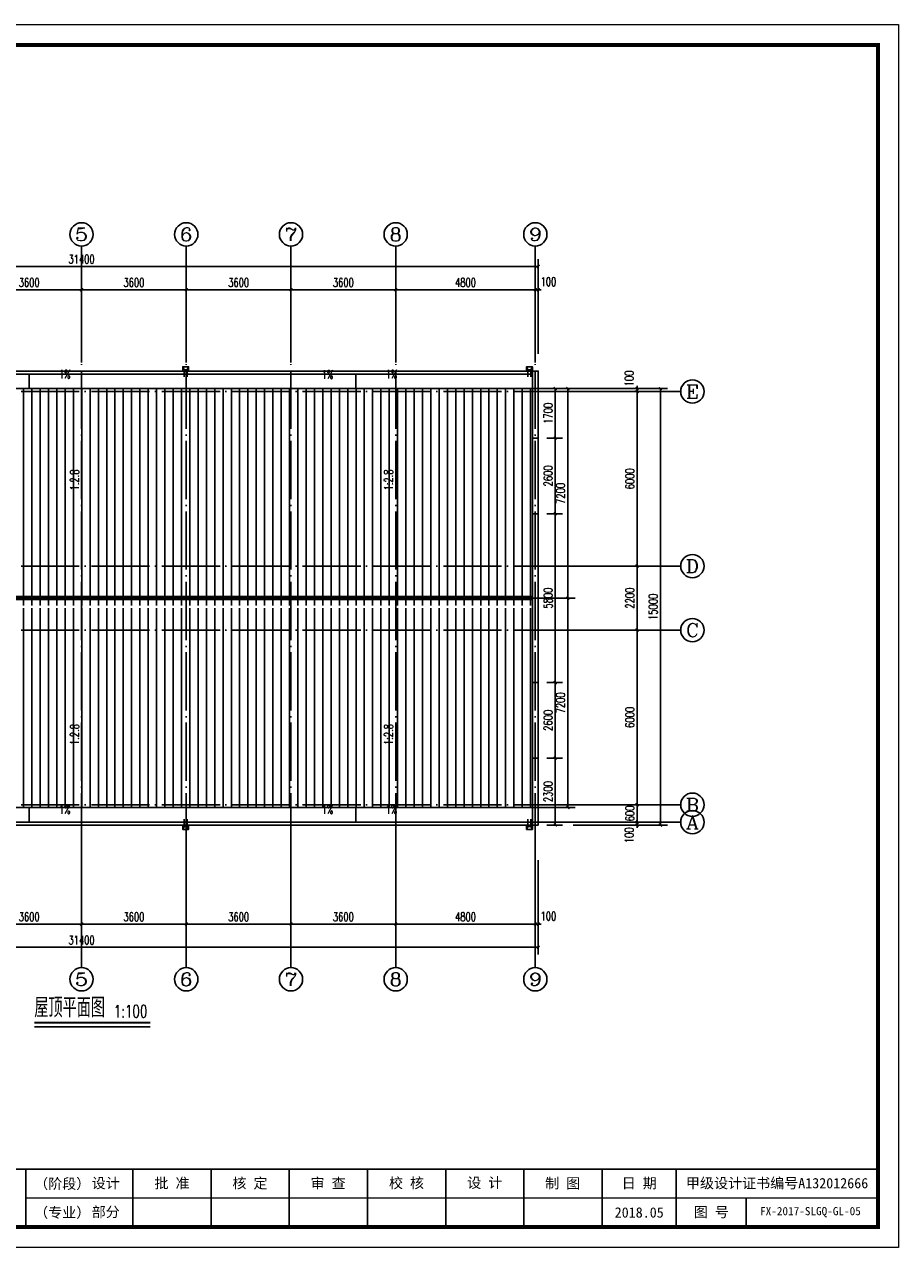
# Model space of a CAD drawing. Extents: x 88237 to 730297, y -11868 to 107702.
# Tile 20 of 49: x 395817 to 425869, y 42769 to 84802. Entities that reach past the tile are written whole.
import ezdxf
from ezdxf.enums import TextEntityAlignment as Align

# ---------------------------------------------------------------- set-up
doc = ezdxf.new("R2010")
doc.units = 0
doc.header["$LTSCALE"] = 1000
doc.header["$MEASUREMENT"] = 0
doc.linetypes.add('DOTE', pattern=[2.42, 2, -0.2, 0.02, -0.2])
doc.layers.add('0.13文字', color=3, linetype='Continuous', lineweight=13)
for name, color, linetype in [('AXIS', 3, 'Continuous'), ('AXIS_TEXT', 7, 'Continuous'), ('DIM_SYMB', 3, 'Continuous'), ('DOTE', 1, 'DOTE'), ('PUB_DIM', 3, 'Continuous'), ('PUB_HATCH', 8, 'Continuous'), ('PUB_TEXT', 7, 'Continuous'), ('STAIR', 4, 'Continuous'), ('图框', 7, 'Continuous')]:
    doc.layers.add(name, color=color, linetype=linetype)
doc.styles.add('_TCH_AXIS', font='COMPLEX', dxfattribs={"bigfont": 'GBCBIG'})
doc.styles.add('_TCH_DIM', font='SIMPLEX', dxfattribs={"bigfont": 'GBCBIG'})
doc.styles.add('_TCH_DIM_T3', font='SIMPLEX', dxfattribs={"width": 0.705882, "bigfont": 'GBCBIG'})
doc.styles.add('COMPLEX', font='COMPLEX')
doc.styles.add('LYJFS', font='times.ttf', dxfattribs={"width": 0.7})
doc.styles.add('仿宋', font='FangSong_GB2312.ttf', dxfattribs={"width": 0.7})
doc.styles.add('宋体', font='txt')
doc.dimstyles.new('_TCH_ARCH&&100', dxfattribs={"dimtxt": 297.5, "dimasz": 100, "dimexe": 250, "dimexo": 300, "dimgap": 100, "dimtad": 1, "dimdec": 0, "dimzin": 0, "dimdsep": 46, "dimtxsty": '_TCH_DIM_T3', "dimblk": 'ARCHTICK', "dimcen": 0.09, "dimclrt": 7, "dimazin": 2, "dimtfac": 1, "dimtdec": 0, "dimtix": 1, "dimtmove": 2, "dimatfit": 3, "dimfxl": 1, "dimtolj": 1, "dimtzin": 0, "dimarcsym": 0})

# ---------------------------------------------------------------- blocks, each defined once
blk = doc.blocks.new('sd1')
at = {"layer": 'STAIR'}
for p, q in [((0, 0), (50, -100)), ((200, 0), (150, -100)), ((50, -100), (50, -350)), ((50, -100), (150, -100)), ((150, -100), (150, -350))]:
    blk.add_line(p, q, dxfattribs=at)
blk.add_lwpolyline([(150, -150), (200, -150), (200, 0), (0, 0), (0, -150), (150, -150)], dxfattribs=at)
blk = doc.blocks.new('_ArchTick')
at = {"color": 0, "linetype": 'ByBlock', "const_width": 0.4}
blk.add_lwpolyline([(-0.5, -0.5), (0.5, 0.5)], dxfattribs=at)
blk = doc.blocks.new('*D269')
at = {"layer": 'Defpoints', "color": 0}
for p in [(413480, 72287), (414066, 72287), (413480, 70587)]:
    blk.add_point(p, dxfattribs=at)
at = {"layer": 'PUB_DIM', "color": 0, "lineweight": -2}
for p, q in [((413780, 72287), (414316, 72287)), ((414066, 70587), (414066, 72287)), ((413780, 70587), (414316, 70587))]:
    blk.add_line(p, q, dxfattribs=at)
at = {"layer": 'PUB_DIM', "color": 0, "lineweight": -2, "xscale": 100, "yscale": 100, "zscale": 100}
for p, rotation in [((414066, 72287), 90), ((414066, 70587), 270)]:
    blk.add_blockref('_ArchTick', p, dxfattribs=dict(at, rotation=rotation))
at = {"layer": 'PUB_DIM', "color": 7, "insert": (413817, 71437), "char_height": 297.5, "attachment_point": 5, "rotation": 90, "style": '_TCH_DIM_T3'}
blk.add_mtext('\\A1;1700', dxfattribs=at)
blk = doc.blocks.new('*D270')
at = {"layer": 'Defpoints', "color": 0}
for p in [(413480, 70587), (414066, 70587), (413480, 67987)]:
    blk.add_point(p, dxfattribs=at)
at = {"layer": 'PUB_DIM', "color": 0, "lineweight": -2}
for p, q in [((413780, 70587), (414316, 70587)), ((414066, 67987), (414066, 70587)), ((413780, 67987), (414316, 67987))]:
    blk.add_line(p, q, dxfattribs=at)
at = {"layer": 'PUB_DIM', "color": 0, "lineweight": -2, "xscale": 100, "yscale": 100, "zscale": 100}
for p, rotation in [((414066, 70587), 90), ((414066, 67987), 270)]:
    blk.add_blockref('_ArchTick', p, dxfattribs=dict(at, rotation=rotation))
at = {"layer": 'PUB_DIM', "color": 7, "insert": (413817, 69287), "char_height": 297.5, "attachment_point": 5, "rotation": 90, "style": '_TCH_DIM_T3'}
blk.add_mtext('\\A1;2600', dxfattribs=at)
blk = doc.blocks.new('*D271')
at = {"layer": 'Defpoints', "color": 0}
for p in [(413480, 67987), (414066, 67987), (413480, 62187)]:
    blk.add_point(p, dxfattribs=at)
at = {"layer": 'PUB_DIM', "color": 0, "lineweight": -2}
for p, q in [((413780, 67987), (414316, 67987)), ((414066, 62187), (414066, 67987)), ((413780, 62187), (414316, 62187))]:
    blk.add_line(p, q, dxfattribs=at)
at = {"layer": 'PUB_DIM', "color": 0, "lineweight": -2, "xscale": 100, "yscale": 100, "zscale": 100}
for p, rotation in [((414066, 67987), 90), ((414066, 62187), 270)]:
    blk.add_blockref('_ArchTick', p, dxfattribs=dict(at, rotation=rotation))
at = {"layer": 'PUB_DIM', "color": 7, "insert": (413817, 65087), "char_height": 297.5, "attachment_point": 5, "rotation": 90, "style": '_TCH_DIM_T3'}
blk.add_mtext('\\A1;5800', dxfattribs=at)
blk = doc.blocks.new('*D272')
at = {"layer": 'Defpoints', "color": 0}
for p in [(413480, 62187), (414066, 62187), (413480, 59587)]:
    blk.add_point(p, dxfattribs=at)
at = {"layer": 'PUB_DIM', "color": 0, "lineweight": -2}
for p, q in [((413780, 62187), (414316, 62187)), ((414066, 59587), (414066, 62187)), ((413780, 59587), (414316, 59587))]:
    blk.add_line(p, q, dxfattribs=at)
at = {"layer": 'PUB_DIM', "color": 0, "lineweight": -2, "xscale": 100, "yscale": 100, "zscale": 100}
for p, rotation in [((414066, 62187), 90), ((414066, 59587), 270)]:
    blk.add_blockref('_ArchTick', p, dxfattribs=dict(at, rotation=rotation))
at = {"layer": 'PUB_DIM', "color": 7, "insert": (413817, 60887), "char_height": 297.5, "attachment_point": 5, "rotation": 90, "style": '_TCH_DIM_T3'}
blk.add_mtext('\\A1;2600', dxfattribs=at)
blk = doc.blocks.new('*D273')
at = {"layer": 'Defpoints', "color": 0}
for p in [(413480, 59587), (414066, 59587), (413480, 57287)]:
    blk.add_point(p, dxfattribs=at)
at = {"layer": 'PUB_DIM', "color": 0, "lineweight": -2}
for p, q in [((413780, 59587), (414316, 59587)), ((414066, 57287), (414066, 59587)), ((413780, 57287), (414316, 57287))]:
    blk.add_line(p, q, dxfattribs=at)
at = {"layer": 'PUB_DIM', "color": 0, "lineweight": -2, "xscale": 100, "yscale": 100, "zscale": 100}
for p, rotation in [((414066, 59587), 90), ((414066, 57287), 270)]:
    blk.add_blockref('_ArchTick', p, dxfattribs=dict(at, rotation=rotation))
at = {"layer": 'PUB_DIM', "color": 7, "insert": (413817, 58437), "char_height": 297.5, "attachment_point": 5, "rotation": 90, "style": '_TCH_DIM_T3'}
blk.add_mtext('\\A1;2300', dxfattribs=at)
blk = doc.blocks.new('*D274')
at = {"layer": 'Defpoints', "color": 0}
for p in [(412252, 72287), (414498, 72287), (412252, 65087)]:
    blk.add_point(p, dxfattribs=at)
at = {"layer": 'PUB_DIM', "color": 0, "lineweight": -2}
for p, q in [((412552, 72287), (414748, 72287)), ((414498, 65087), (414498, 72287)), ((412552, 65087), (414748, 65087))]:
    blk.add_line(p, q, dxfattribs=at)
at = {"layer": 'PUB_DIM', "color": 0, "lineweight": -2, "xscale": 100, "yscale": 100, "zscale": 100}
for p, rotation in [((414498, 72287), 90), ((414498, 65087), 270)]:
    blk.add_blockref('_ArchTick', p, dxfattribs=dict(at, rotation=rotation))
at = {"layer": 'PUB_DIM', "color": 7, "insert": (414249, 68687), "char_height": 297.5, "attachment_point": 5, "rotation": 90, "style": '_TCH_DIM_T3'}
blk.add_mtext('\\A1;7200', dxfattribs=at)
blk = doc.blocks.new('*D275')
at = {"layer": 'Defpoints', "color": 0}
for p in [(412252, 65087), (414498, 65087), (412252, 57887)]:
    blk.add_point(p, dxfattribs=at)
at = {"layer": 'PUB_DIM', "color": 0, "lineweight": -2}
for p, q in [((412552, 65087), (414748, 65087)), ((414498, 57887), (414498, 65087)), ((412552, 57887), (414748, 57887))]:
    blk.add_line(p, q, dxfattribs=at)
at = {"layer": 'PUB_DIM', "color": 0, "lineweight": -2, "xscale": 100, "yscale": 100, "zscale": 100}
for p, rotation in [((414498, 65087), 90), ((414498, 57887), 270)]:
    blk.add_blockref('_ArchTick', p, dxfattribs=dict(at, rotation=rotation))
at = {"layer": 'PUB_DIM', "color": 7, "insert": (414249, 61487), "char_height": 297.5, "attachment_point": 5, "rotation": 90, "style": '_TCH_DIM_T3'}
blk.add_mtext('\\A1;7200', dxfattribs=at)
blk = doc.blocks.new('*D276')
at = {"layer": 'AXIS', "color": 0, "lineweight": -2}
for p, q in [((414680, 57387), (417130, 57387)), ((414680, 57287), (417130, 57287)), ((416880, 57387), (416880, 57487)), ((416880, 57287), (416880, 57387)), ((416880, 57287), (416880, 57187))]:
    blk.add_line(p, q, dxfattribs=at)
at = {"layer": 'Defpoints', "color": 0}
for p in [(414380, 57387), (414380, 57287), (416880, 57387)]:
    blk.add_point(p, dxfattribs=at)
at = {"layer": 'AXIS', "color": 0, "lineweight": -2, "xscale": 100, "yscale": 100, "zscale": 100}
for p, rotation in [((416880, 57387), 270), ((416880, 57287), 90)]:
    blk.add_blockref('_ArchTick', p, dxfattribs=dict(at, rotation=rotation))
at = {"layer": 'AXIS', "color": 7, "insert": (416605, 56937), "char_height": 297.5, "attachment_point": 5, "rotation": 90, "style": '_TCH_DIM_T3'}
blk.add_mtext('\\A1;100', dxfattribs=at)
blk = doc.blocks.new('*D277')
at = {"layer": 'AXIS', "color": 0, "lineweight": -2}
for p, q in [((416880, 57987), (416880, 58087)), ((414680, 57987), (417130, 57987)), ((416880, 57387), (416880, 57987)), ((414680, 57387), (417130, 57387)), ((416880, 57387), (416880, 57287))]:
    blk.add_line(p, q, dxfattribs=at)
at = {"layer": 'Defpoints', "color": 0}
for p in [(414380, 57987), (416880, 57987), (414380, 57387)]:
    blk.add_point(p, dxfattribs=at)
at = {"layer": 'AXIS', "color": 0, "lineweight": -2, "xscale": 100, "yscale": 100, "zscale": 100}
for p, rotation in [((416880, 57987), 270), ((416880, 57387), 90)]:
    blk.add_blockref('_ArchTick', p, dxfattribs=dict(at, rotation=rotation))
at = {"layer": 'AXIS', "color": 7, "insert": (416631, 57687), "char_height": 297.5, "attachment_point": 5, "rotation": 90, "style": '_TCH_DIM_T3'}
blk.add_mtext('\\A1;600', dxfattribs=at)
blk = doc.blocks.new('*D278')
at = {"layer": 'AXIS', "color": 0, "lineweight": -2}
for p, q in [((414680, 63987), (417130, 63987)), ((416880, 57987), (416880, 63987)), ((414680, 57987), (417130, 57987))]:
    blk.add_line(p, q, dxfattribs=at)
at = {"layer": 'Defpoints', "color": 0}
for p in [(414380, 63987), (416880, 63987), (414380, 57987)]:
    blk.add_point(p, dxfattribs=at)
at = {"layer": 'AXIS', "color": 0, "lineweight": -2, "xscale": 100, "yscale": 100, "zscale": 100}
for p, rotation in [((416880, 63987), 90), ((416880, 57987), 270)]:
    blk.add_blockref('_ArchTick', p, dxfattribs=dict(at, rotation=rotation))
at = {"layer": 'AXIS', "color": 7, "insert": (416631, 60987), "char_height": 297.5, "attachment_point": 5, "rotation": 90, "style": '_TCH_DIM_T3'}
blk.add_mtext('\\A1;6000', dxfattribs=at)
blk = doc.blocks.new('*D279')
at = {"layer": 'AXIS', "color": 0, "lineweight": -2}
for p, q in [((414680, 66187), (417130, 66187)), ((416880, 63987), (416880, 66187)), ((414680, 63987), (417130, 63987))]:
    blk.add_line(p, q, dxfattribs=at)
at = {"layer": 'Defpoints', "color": 0}
for p in [(414380, 66187), (416880, 66187), (414380, 63987)]:
    blk.add_point(p, dxfattribs=at)
at = {"layer": 'AXIS', "color": 0, "lineweight": -2, "xscale": 100, "yscale": 100, "zscale": 100}
for p, rotation in [((416880, 66187), 90), ((416880, 63987), 270)]:
    blk.add_blockref('_ArchTick', p, dxfattribs=dict(at, rotation=rotation))
at = {"layer": 'AXIS', "color": 7, "insert": (416631, 65087), "char_height": 297.5, "attachment_point": 5, "rotation": 90, "style": '_TCH_DIM_T3'}
blk.add_mtext('\\A1;2200', dxfattribs=at)
blk = doc.blocks.new('*D280')
at = {"layer": 'AXIS', "color": 0, "lineweight": -2}
for p, q in [((414680, 72187), (417130, 72187)), ((416880, 66187), (416880, 72187)), ((414680, 66187), (417130, 66187))]:
    blk.add_line(p, q, dxfattribs=at)
at = {"layer": 'Defpoints', "color": 0}
for p in [(414380, 72187), (416880, 72187), (414380, 66187)]:
    blk.add_point(p, dxfattribs=at)
at = {"layer": 'AXIS', "color": 0, "lineweight": -2, "xscale": 100, "yscale": 100, "zscale": 100}
for p, rotation in [((416880, 72187), 90), ((416880, 66187), 270)]:
    blk.add_blockref('_ArchTick', p, dxfattribs=dict(at, rotation=rotation))
at = {"layer": 'AXIS', "color": 7, "insert": (416631, 69187), "char_height": 297.5, "attachment_point": 5, "rotation": 90, "style": '_TCH_DIM_T3'}
blk.add_mtext('\\A1;6000', dxfattribs=at)
blk = doc.blocks.new('*D281')
at = {"layer": 'AXIS', "color": 0, "lineweight": -2}
for p, q in [((416880, 72287), (416880, 72387)), ((414680, 72287), (417130, 72287)), ((414680, 72187), (417130, 72187)), ((416880, 72187), (416880, 72287)), ((416880, 72187), (416880, 72087))]:
    blk.add_line(p, q, dxfattribs=at)
at = {"layer": 'Defpoints', "color": 0}
for p in [(414380, 72287), (414380, 72187), (416880, 72287)]:
    blk.add_point(p, dxfattribs=at)
at = {"layer": 'AXIS', "color": 0, "lineweight": -2, "xscale": 100, "yscale": 100, "zscale": 100}
for p, rotation in [((416880, 72287), 270), ((416880, 72187), 90)]:
    blk.add_blockref('_ArchTick', p, dxfattribs=dict(at, rotation=rotation))
at = {"layer": 'AXIS', "color": 7, "insert": (416605, 72637), "char_height": 297.5, "attachment_point": 5, "rotation": 90, "style": '_TCH_DIM_T3'}
blk.add_mtext('\\A1;100', dxfattribs=at)
blk = doc.blocks.new('*D282')
at = {"layer": 'AXIS', "color": 0, "lineweight": -2}
for p, q in [((414680, 72287), (417930, 72287)), ((417680, 57287), (417680, 72287)), ((414680, 57287), (417930, 57287))]:
    blk.add_line(p, q, dxfattribs=at)
at = {"layer": 'Defpoints', "color": 0}
for p in [(414380, 72287), (417680, 72287), (414380, 57287)]:
    blk.add_point(p, dxfattribs=at)
at = {"layer": 'AXIS', "color": 0, "lineweight": -2, "xscale": 100, "yscale": 100, "zscale": 100}
for p, rotation in [((417680, 72287), 90), ((417680, 57287), 270)]:
    blk.add_blockref('_ArchTick', p, dxfattribs=dict(at, rotation=rotation))
at = {"layer": 'AXIS', "color": 7, "insert": (417431, 64787), "char_height": 297.5, "attachment_point": 5, "rotation": 90, "style": '_TCH_DIM_T3'}
blk.add_mtext('\\A1;15000', dxfattribs=at)
blk = doc.blocks.new('*D294')
at = {"layer": 'AXIS', "color": 0, "lineweight": -2}
for p, q in [((394180, 73487), (394180, 75937)), ((394180, 75687), (397780, 75687)), ((397780, 73487), (397780, 75937))]:
    blk.add_line(p, q, dxfattribs=at)
at = {"layer": 'Defpoints', "color": 0}
for p in [(397780, 75687), (394180, 73187), (397780, 73187)]:
    blk.add_point(p, dxfattribs=at)
at = {"layer": 'AXIS', "color": 0, "lineweight": -2, "xscale": 100, "yscale": 100, "zscale": 100, "rotation": 180}
blk.add_blockref('_ArchTick', (394180, 75687), dxfattribs=at)
at = {"layer": 'AXIS', "color": 0, "lineweight": -2, "xscale": 100, "yscale": 100, "zscale": 100}
blk.add_blockref('_ArchTick', (397780, 75687), dxfattribs=at)
at = {"layer": 'AXIS', "color": 7, "insert": (395980, 75936), "char_height": 297.5, "attachment_point": 5, "style": '_TCH_DIM_T3'}
blk.add_mtext('\\A1;3600', dxfattribs=at)
blk = doc.blocks.new('*D295')
at = {"layer": 'AXIS', "color": 0, "lineweight": -2}
for p, q in [((397780, 73487), (397780, 75937)), ((397780, 75687), (401380, 75687)), ((401380, 73487), (401380, 75937))]:
    blk.add_line(p, q, dxfattribs=at)
at = {"layer": 'Defpoints', "color": 0}
for p in [(401380, 75687), (397780, 73187), (401380, 73187)]:
    blk.add_point(p, dxfattribs=at)
at = {"layer": 'AXIS', "color": 0, "lineweight": -2, "xscale": 100, "yscale": 100, "zscale": 100, "rotation": 180}
blk.add_blockref('_ArchTick', (397780, 75687), dxfattribs=at)
at = {"layer": 'AXIS', "color": 0, "lineweight": -2, "xscale": 100, "yscale": 100, "zscale": 100}
blk.add_blockref('_ArchTick', (401380, 75687), dxfattribs=at)
at = {"layer": 'AXIS', "color": 7, "insert": (399580, 75936), "char_height": 297.5, "attachment_point": 5, "style": '_TCH_DIM_T3'}
blk.add_mtext('\\A1;3600', dxfattribs=at)
blk = doc.blocks.new('*D296')
at = {"layer": 'AXIS', "color": 0, "lineweight": -2}
for p, q in [((401380, 73487), (401380, 75937)), ((401380, 75687), (404980, 75687)), ((404980, 73487), (404980, 75937))]:
    blk.add_line(p, q, dxfattribs=at)
at = {"layer": 'Defpoints', "color": 0}
for p in [(404980, 75687), (401380, 73187), (404980, 73187)]:
    blk.add_point(p, dxfattribs=at)
at = {"layer": 'AXIS', "color": 0, "lineweight": -2, "xscale": 100, "yscale": 100, "zscale": 100, "rotation": 180}
blk.add_blockref('_ArchTick', (401380, 75687), dxfattribs=at)
at = {"layer": 'AXIS', "color": 0, "lineweight": -2, "xscale": 100, "yscale": 100, "zscale": 100}
blk.add_blockref('_ArchTick', (404980, 75687), dxfattribs=at)
at = {"layer": 'AXIS', "color": 7, "insert": (403180, 75936), "char_height": 297.5, "attachment_point": 5, "style": '_TCH_DIM_T3'}
blk.add_mtext('\\A1;3600', dxfattribs=at)
blk = doc.blocks.new('*D297')
at = {"layer": 'AXIS', "color": 0, "lineweight": -2}
for p, q in [((404980, 73487), (404980, 75937)), ((404980, 75687), (408580, 75687)), ((408580, 73487), (408580, 75937))]:
    blk.add_line(p, q, dxfattribs=at)
at = {"layer": 'Defpoints', "color": 0}
for p in [(408580, 75687), (404980, 73187), (408580, 73187)]:
    blk.add_point(p, dxfattribs=at)
at = {"layer": 'AXIS', "color": 0, "lineweight": -2, "xscale": 100, "yscale": 100, "zscale": 100, "rotation": 180}
blk.add_blockref('_ArchTick', (404980, 75687), dxfattribs=at)
at = {"layer": 'AXIS', "color": 0, "lineweight": -2, "xscale": 100, "yscale": 100, "zscale": 100}
blk.add_blockref('_ArchTick', (408580, 75687), dxfattribs=at)
at = {"layer": 'AXIS', "color": 7, "insert": (406780, 75936), "char_height": 297.5, "attachment_point": 5, "style": '_TCH_DIM_T3'}
blk.add_mtext('\\A1;3600', dxfattribs=at)
blk = doc.blocks.new('*D298')
at = {"layer": 'AXIS', "color": 0, "lineweight": -2}
for p, q in [((408580, 73487), (408580, 75937)), ((408580, 75687), (413380, 75687)), ((413380, 73487), (413380, 75937))]:
    blk.add_line(p, q, dxfattribs=at)
at = {"layer": 'Defpoints', "color": 0}
for p in [(413380, 75687), (408580, 73187), (413380, 73187)]:
    blk.add_point(p, dxfattribs=at)
at = {"layer": 'AXIS', "color": 0, "lineweight": -2, "xscale": 100, "yscale": 100, "zscale": 100, "rotation": 180}
blk.add_blockref('_ArchTick', (408580, 75687), dxfattribs=at)
at = {"layer": 'AXIS', "color": 0, "lineweight": -2, "xscale": 100, "yscale": 100, "zscale": 100}
blk.add_blockref('_ArchTick', (413380, 75687), dxfattribs=at)
at = {"layer": 'AXIS', "color": 7, "insert": (410980, 75936), "char_height": 297.5, "attachment_point": 5, "style": '_TCH_DIM_T3'}
blk.add_mtext('\\A1;4800', dxfattribs=at)
blk = doc.blocks.new('*D299')
at = {"layer": 'AXIS', "color": 0, "lineweight": -2}
for p, q in [((413380, 75687), (413280, 75687)), ((413380, 73487), (413380, 75937)), ((413380, 75687), (413480, 75687)), ((413480, 73487), (413480, 75937)), ((413480, 75687), (413580, 75687))]:
    blk.add_line(p, q, dxfattribs=at)
at = {"layer": 'Defpoints', "color": 0}
for p in [(413480, 75687), (413380, 73187), (413480, 73187)]:
    blk.add_point(p, dxfattribs=at)
at = {"layer": 'AXIS', "color": 0, "lineweight": -2, "xscale": 100, "yscale": 100, "zscale": 100}
blk.add_blockref('_ArchTick', (413380, 75687), dxfattribs=at)
at = {"layer": 'AXIS', "color": 0, "lineweight": -2, "xscale": 100, "yscale": 100, "zscale": 100, "rotation": 180}
blk.add_blockref('_ArchTick', (413480, 75687), dxfattribs=at)
at = {"layer": 'AXIS', "color": 7, "insert": (413830, 75962), "char_height": 297.5, "attachment_point": 5, "style": '_TCH_DIM_T3'}
blk.add_mtext('\\A1;100', dxfattribs=at)
blk = doc.blocks.new('*D300')
at = {"layer": 'AXIS', "color": 0, "lineweight": -2}
for p, q in [((382080, 73487), (382080, 76737)), ((413480, 73487), (413480, 76737)), ((382080, 76487), (413480, 76487))]:
    blk.add_line(p, q, dxfattribs=at)
at = {"layer": 'Defpoints', "color": 0}
for p in [(413480, 76487), (382080, 73187), (413480, 73187)]:
    blk.add_point(p, dxfattribs=at)
at = {"layer": 'AXIS', "color": 0, "lineweight": -2, "xscale": 100, "yscale": 100, "zscale": 100, "rotation": 180}
blk.add_blockref('_ArchTick', (382080, 76487), dxfattribs=at)
at = {"layer": 'AXIS', "color": 0, "lineweight": -2, "xscale": 100, "yscale": 100, "zscale": 100}
blk.add_blockref('_ArchTick', (413480, 76487), dxfattribs=at)
at = {"layer": 'AXIS', "color": 7, "insert": (397780, 76736), "char_height": 297.5, "attachment_point": 5, "style": '_TCH_DIM_T3'}
blk.add_mtext('\\A1;31400', dxfattribs=at)
blk = doc.blocks.new('*D305')
at = {"layer": 'AXIS', "color": 0, "lineweight": -2}
for p, q in [((394180, 56087), (394180, 53637)), ((397780, 56087), (397780, 53637)), ((394180, 53887), (397780, 53887))]:
    blk.add_line(p, q, dxfattribs=at)
at = {"layer": 'Defpoints', "color": 0}
for p in [(394180, 56387), (397780, 56387), (397780, 53887)]:
    blk.add_point(p, dxfattribs=at)
at = {"layer": 'AXIS', "color": 0, "lineweight": -2, "xscale": 100, "yscale": 100, "zscale": 100, "rotation": 180}
blk.add_blockref('_ArchTick', (394180, 53887), dxfattribs=at)
at = {"layer": 'AXIS', "color": 0, "lineweight": -2, "xscale": 100, "yscale": 100, "zscale": 100}
blk.add_blockref('_ArchTick', (397780, 53887), dxfattribs=at)
at = {"layer": 'AXIS', "color": 7, "insert": (395980, 54136), "char_height": 297.5, "attachment_point": 5, "style": '_TCH_DIM_T3'}
blk.add_mtext('\\A1;3600', dxfattribs=at)
blk = doc.blocks.new('*D306')
at = {"layer": 'AXIS', "color": 0, "lineweight": -2}
for p, q in [((397780, 56087), (397780, 53637)), ((401380, 56087), (401380, 53637)), ((397780, 53887), (401380, 53887))]:
    blk.add_line(p, q, dxfattribs=at)
at = {"layer": 'Defpoints', "color": 0}
for p in [(397780, 56387), (401380, 56387), (401380, 53887)]:
    blk.add_point(p, dxfattribs=at)
at = {"layer": 'AXIS', "color": 0, "lineweight": -2, "xscale": 100, "yscale": 100, "zscale": 100, "rotation": 180}
blk.add_blockref('_ArchTick', (397780, 53887), dxfattribs=at)
at = {"layer": 'AXIS', "color": 0, "lineweight": -2, "xscale": 100, "yscale": 100, "zscale": 100}
blk.add_blockref('_ArchTick', (401380, 53887), dxfattribs=at)
at = {"layer": 'AXIS', "color": 7, "insert": (399580, 54136), "char_height": 297.5, "attachment_point": 5, "style": '_TCH_DIM_T3'}
blk.add_mtext('\\A1;3600', dxfattribs=at)
blk = doc.blocks.new('*D307')
at = {"layer": 'AXIS', "color": 0, "lineweight": -2}
for p, q in [((401380, 56087), (401380, 53637)), ((404980, 56087), (404980, 53637)), ((401380, 53887), (404980, 53887))]:
    blk.add_line(p, q, dxfattribs=at)
at = {"layer": 'Defpoints', "color": 0}
for p in [(401380, 56387), (404980, 56387), (404980, 53887)]:
    blk.add_point(p, dxfattribs=at)
at = {"layer": 'AXIS', "color": 0, "lineweight": -2, "xscale": 100, "yscale": 100, "zscale": 100, "rotation": 180}
blk.add_blockref('_ArchTick', (401380, 53887), dxfattribs=at)
at = {"layer": 'AXIS', "color": 0, "lineweight": -2, "xscale": 100, "yscale": 100, "zscale": 100}
blk.add_blockref('_ArchTick', (404980, 53887), dxfattribs=at)
at = {"layer": 'AXIS', "color": 7, "insert": (403180, 54136), "char_height": 297.5, "attachment_point": 5, "style": '_TCH_DIM_T3'}
blk.add_mtext('\\A1;3600', dxfattribs=at)
blk = doc.blocks.new('*D308')
at = {"layer": 'AXIS', "color": 0, "lineweight": -2}
for p, q in [((404980, 56087), (404980, 53637)), ((408580, 56087), (408580, 53637)), ((404980, 53887), (408580, 53887))]:
    blk.add_line(p, q, dxfattribs=at)
at = {"layer": 'Defpoints', "color": 0}
for p in [(404980, 56387), (408580, 56387), (408580, 53887)]:
    blk.add_point(p, dxfattribs=at)
at = {"layer": 'AXIS', "color": 0, "lineweight": -2, "xscale": 100, "yscale": 100, "zscale": 100, "rotation": 180}
blk.add_blockref('_ArchTick', (404980, 53887), dxfattribs=at)
at = {"layer": 'AXIS', "color": 0, "lineweight": -2, "xscale": 100, "yscale": 100, "zscale": 100}
blk.add_blockref('_ArchTick', (408580, 53887), dxfattribs=at)
at = {"layer": 'AXIS', "color": 7, "insert": (406780, 54136), "char_height": 297.5, "attachment_point": 5, "style": '_TCH_DIM_T3'}
blk.add_mtext('\\A1;3600', dxfattribs=at)
blk = doc.blocks.new('*D309')
at = {"layer": 'AXIS', "color": 0, "lineweight": -2}
for p, q in [((408580, 56087), (408580, 53637)), ((413380, 56087), (413380, 53637)), ((408580, 53887), (413380, 53887))]:
    blk.add_line(p, q, dxfattribs=at)
at = {"layer": 'Defpoints', "color": 0}
for p in [(408580, 56387), (413380, 56387), (413380, 53887)]:
    blk.add_point(p, dxfattribs=at)
at = {"layer": 'AXIS', "color": 0, "lineweight": -2, "xscale": 100, "yscale": 100, "zscale": 100, "rotation": 180}
blk.add_blockref('_ArchTick', (408580, 53887), dxfattribs=at)
at = {"layer": 'AXIS', "color": 0, "lineweight": -2, "xscale": 100, "yscale": 100, "zscale": 100}
blk.add_blockref('_ArchTick', (413380, 53887), dxfattribs=at)
at = {"layer": 'AXIS', "color": 7, "insert": (410980, 54136), "char_height": 297.5, "attachment_point": 5, "style": '_TCH_DIM_T3'}
blk.add_mtext('\\A1;4800', dxfattribs=at)
blk = doc.blocks.new('*D310')
at = {"layer": 'AXIS', "color": 0, "lineweight": -2}
for p, q in [((413380, 56087), (413380, 53637)), ((413480, 56087), (413480, 53637)), ((413380, 53887), (413280, 53887)), ((413380, 53887), (413480, 53887)), ((413480, 53887), (413580, 53887))]:
    blk.add_line(p, q, dxfattribs=at)
at = {"layer": 'Defpoints', "color": 0}
for p in [(413380, 56387), (413480, 56387), (413480, 53887)]:
    blk.add_point(p, dxfattribs=at)
at = {"layer": 'AXIS', "color": 0, "lineweight": -2, "xscale": 100, "yscale": 100, "zscale": 100}
blk.add_blockref('_ArchTick', (413380, 53887), dxfattribs=at)
at = {"layer": 'AXIS', "color": 0, "lineweight": -2, "xscale": 100, "yscale": 100, "zscale": 100, "rotation": 180}
blk.add_blockref('_ArchTick', (413480, 53887), dxfattribs=at)
at = {"layer": 'AXIS', "color": 7, "insert": (413830, 54162), "char_height": 297.5, "attachment_point": 5, "style": '_TCH_DIM_T3'}
blk.add_mtext('\\A1;100', dxfattribs=at)
blk = doc.blocks.new('*D311')
at = {"layer": 'AXIS', "color": 0, "lineweight": -2}
for p, q in [((382080, 56087), (382080, 52837)), ((413480, 56087), (413480, 52837)), ((382080, 53087), (413480, 53087))]:
    blk.add_line(p, q, dxfattribs=at)
at = {"layer": 'Defpoints', "color": 0}
for p in [(382080, 56387), (413480, 56387), (413480, 53087)]:
    blk.add_point(p, dxfattribs=at)
at = {"layer": 'AXIS', "color": 0, "lineweight": -2, "xscale": 100, "yscale": 100, "zscale": 100, "rotation": 180}
blk.add_blockref('_ArchTick', (382080, 53087), dxfattribs=at)
at = {"layer": 'AXIS', "color": 0, "lineweight": -2, "xscale": 100, "yscale": 100, "zscale": 100}
blk.add_blockref('_ArchTick', (413480, 53087), dxfattribs=at)
at = {"layer": 'AXIS', "color": 7, "insert": (397780, 53336), "char_height": 297.5, "attachment_point": 5, "style": '_TCH_DIM_T3'}
blk.add_mtext('\\A1;31400', dxfattribs=at)
blk = doc.blocks.new('_AXISO')
blk.add_circle((0, 0), 0.5)
at = {"layer": 'AXIS_TEXT', "style": 'COMPLEX', "width": 1.041667}
blk.add_attdef('A', text='', height=0.56, dxfattribs=at).set_placement((-0.25, -0.28), (0.25, -0.28), align=Align.FIT)
blk = doc.blocks.new('d4trtg')
at = {"lineweight": 0}
for p, q in [((653868.4, 3902577.3), (658071.2, 3902577.3)), ((658071.2, 3902577.3), (658071.2, 3899605.3)), ((658021.2, 3899725.4), (655949.8, 3899725.4)), ((658071.2, 3899605.3), (653868.4, 3899605.3))]:
    blk.add_line(p, q, dxfattribs=at)
for p, q in [((655949.8, 3899795.5), (655949.8, 3899655.4)), ((656210, 3899795.5), (656210, 3899655.4)), ((656400.1, 3899795.5), (656400.1, 3899655.4)), ((656590.2, 3899795.5), (656590.2, 3899655.4)), ((656780.4, 3899795.5), (656780.4, 3899655.4)), ((656970.5, 3899795.5), (656970.5, 3899655.4)), ((657160.6, 3899795.5), (657160.6, 3899655.4)), ((657350.8, 3899795.5), (657350.8, 3899655.4)), ((657530.9, 3899795.5), (657530.9, 3899655.4)), ((657701, 3899725.4), (657701, 3899655.4))]:
    blk.add_line(p, q)
at = {"lineweight": 0, "const_width": 10}
blk.add_lwpolyline([(654118.6, 3902527.3), (658021.2, 3902527.3), (658021.2, 3899655.4), (654118.6, 3899655.4)], close=True, dxfattribs=at)
at = {"lineweight": 0, "const_width": 4}
blk.add_lwpolyline([(658021.2, 3899795.5), (654118.6, 3899795.5)], dxfattribs=at)
at = {"style": 'LYJFS'}
for s, p in [('（阶段）', (656038.2, 3899760.4)), ('（专业）', (656038.2, 3899690.4))]:
    blk.add_text(s, height=25.02, dxfattribs=at).set_placement(p, align=Align.MIDDLE_CENTER)
at = {"style": '仿宋'}
blk.add_text('2018.05', height=25.02, dxfattribs=at).set_placement((657440.8, 3899690.4), align=Align.MIDDLE)
at = {"attachment_point": 5, "style": '宋体'}
for s, insert, char_height in [('校 核', (656875.1, 3899760.9), 25.02), ('设 计', (657065.3, 3899761.4), 25.02), ('设计', (656144, 3899760.4), 25.02), ('批 准', (656305, 3899760.4), 25.02), ('核 定', (656494.6, 3899760.2), 25.02), ('审 查', (656684.6, 3899760.2), 25.02), ('制 图', (657254.9, 3899760.2), 25.02), ('日 期', (657440.8, 3899760.4), 25.02), ('甲级设计证书编号A132012666', (657776, 3899760.4), 25.017), ('部分', (656144, 3899690.4), 25.02), ('图 号', (657615.9, 3899690.4), 25.02)]:
    blk.add_mtext(s, dxfattribs=dict(at, insert=insert, char_height=char_height))

msp = doc.modelspace()

# ---------------------------------------------------------------- hatches: boundary and pattern name
h = msp.add_hatch()
h.set_pattern_fill('ANSI31', color=251, scale=180, angle=45, style=0)
h.set_pattern_definition([(90, (339778.9, -227399.5), (-285.75, 9e-14), [])])
h.paths.add_polyline_path([(413280.2, 72287.4), (382280.2, 72287.4), (382280.2, 64837.4), (413280.2, 64837.4)])
h = msp.add_hatch()
h.set_pattern_fill('ANSI31', color=251, scale=180, angle=45, style=0)
h.set_pattern_definition([(270, (339778.9, 356974.3), (-285.75, -9e-14), [])])
h.paths.add_polyline_path([(413280.2, 57887.4), (382280.2, 57887.4), (382280.2, 64737.4), (413280.2, 64737.4)])

# ---------------------------------------------------------------- linework, layer by layer
for p, q in [((413280.2, 57287.4), (413280.2, 72887.4)), ((382280.2, 72287.4), (413280.2, 72287.4)), ((413280.2, 72287.4), (413280.2, 70287.4)), ((413280.2, 70587.4), (413480.2, 70587.4)), ((413280.2, 67987.4), (413480.2, 67987.4)), ((382280.2, 65137.4), (413280.2, 65137.4)), ((382280.2, 65087.4), (413280.2, 65087.4)), ((382280.2, 65037.4), (413280.2, 65037.4)), ((413280.2, 62187.4), (413480.2, 62187.4)), ((413280.2, 59587.4), (413480.2, 59587.4)), ((413280.2, 57887.4), (382280.2, 57887.4)), ((413480.2, 57287.4), (413280.2, 57287.4))]:
    msp.add_line(p, q)
for points in [[(382080.2, 72887.4), (413480.2, 72887.4), (413480.2, 57287.4), (382080.2, 57287.4)], [(382280.2, 72787.4), (413280.2, 72787.4), (413280.2, 57387.4), (382280.2, 57387.4)]]:
    msp.add_lwpolyline(points, close=True)
msp.add_lwpolyline([(413280.2, 57887.4), (382280.2, 57887.4), (382280.2, 72287.4), (413280.2, 72287.4), (413280.2, 57887.4)])
at = {"layer": 'AXIS'}
for p, q in [((397780.2, 73187.4), (397780.2, 77187.4)), ((401380.2, 73187.4), (401380.2, 77187.4)), ((404980.2, 73187.4), (404980.2, 77187.4)), ((408580.2, 73187.4), (408580.2, 77187.4)), ((413380.2, 73187.4), (413380.2, 77187.4)), ((414380.2, 72187.4), (418380.2, 72187.4)), ((414380.2, 66187.4), (418380.2, 66187.4)), ((414380.2, 63987.4), (418380.2, 63987.4)), ((414380.2, 57987.4), (418380.2, 57987.4)), ((414380.2, 57387.4), (418380.2, 57387.4)), ((397780.2, 56387.4), (397780.2, 52387.4)), ((401380.2, 56387.4), (401380.2, 52387.4)), ((404980.2, 56387.4), (404980.2, 52387.4)), ((408580.2, 56387.4), (408580.2, 52387.4)), ((413380.2, 56387.4), (413380.2, 52387.4))]:
    msp.add_line(p, q, dxfattribs=at)
at = {"layer": 'DIM_SYMB'}
for points in [[(396531.7, 72524.6, 0, 0, 0), (397514.2, 72524.6, 80, 0, 0), (397814.2, 72524.6, 0, 0, 0)], [(406846.6, 72519.3, 0, 0, 0), (405864.1, 72519.3, 80, 0, 0), (405564.1, 72519.3, 0, 0, 0)], [(407765.3, 72524.6, 0, 0, 0), (408747.8, 72524.6, 80, 0, 0), (409047.8, 72524.6, 0, 0, 0)], [(397796.5, 68519.8, 0, 0, 0), (397796.5, 69502.3, 80, 0, 0), (397796.5, 69802.3, 0, 0, 0)], [(408588.8, 68519.8, 0, 0, 0), (408588.8, 69502.3, 80, 0, 0), (408588.8, 69802.3, 0, 0, 0)], [(397796.5, 61055, 0, 0, 0), (397796.5, 60072.5, 80, 0, 0), (397796.5, 59772.5, 0, 0, 0)], [(408588.8, 61055, 0, 0, 0), (408588.8, 60072.5, 80, 0, 0), (408588.8, 59772.5, 0, 0, 0)], [(396531.7, 57563.7, 0, 0, 0), (397514.2, 57563.7, 80, 0, 0), (397814.2, 57563.7, 0, 0, 0)], [(406846.6, 57569, 0, 0, 0), (405864.1, 57569, 80, 0, 0), (405564.1, 57569, 0, 0, 0)], [(407765.3, 57563.7, 0, 0, 0), (408747.8, 57563.7, 80, 0, 0), (409047.8, 57563.7, 0, 0, 0)]]:
    msp.add_lwpolyline(points, format="xyseb", dxfattribs=at)
at = {"layer": 'DIM_SYMB', "const_width": 70}
msp.add_lwpolyline([(396156.6, 50493.1), (400142.2, 50493.1)], dxfattribs=at)
at = {"layer": 'DIM_SYMB'}
msp.add_lwpolyline([(396156.6, 50353.1), (400142.2, 50353.1)], dxfattribs=at)
at = {"layer": 'DOTE'}
for p, q in [((397780.2, 56387.4), (397780.2, 73187.4)), ((401380.2, 56387.4), (401380.2, 73187.4)), ((404980.2, 56387.4), (404980.2, 73187.4)), ((408580.2, 56387.4), (408580.2, 73187.4)), ((413380.2, 56387.4), (413380.2, 73187.4)), ((381180.2, 72187.4), (414380.2, 72187.4)), ((381180.2, 66187.4), (414380.2, 66187.4)), ((381180.2, 63987.4), (414380.2, 63987.4)), ((381180.2, 57987.4), (414380.2, 57987.4)), ((381180.2, 57387.4), (414380.2, 57387.4))]:
    msp.add_line(p, q, dxfattribs=at)
at = {"layer": 'PUB_HATCH'}
for p, q in [((395980.2, 72287.4), (395980.2, 72787.4)), ((407213.8, 72287.4), (407213.8, 72787.4)), ((395980.2, 57387.4), (395980.2, 57887.4)), ((407213.8, 57387.4), (407213.8, 57887.4))]:
    msp.add_line(p, q, dxfattribs=at)

# ---------------------------------------------------------------- block references
at = {"layer": 'AXIS'}
ref = msp.add_blockref('_AXISO', (397780.2, 77587.4), dxfattribs=dict(at, xscale=800, yscale=800, zscale=800))
ref.add_attrib('A', '5', dxfattribs={"layer": 'AXIS_TEXT', "height": 452.5, "style": '_TCH_AXIS', "width": 1.5}).set_placement((397553.9, 77361.1), (398006.5, 77361.1), align=Align.FIT)
ref = msp.add_blockref('_AXISO', (401380.2, 77587.4), dxfattribs=dict(at, xscale=800, yscale=800, zscale=800))
ref.add_attrib('A', '6', dxfattribs={"layer": 'AXIS_TEXT', "height": 452.5, "style": '_TCH_AXIS', "width": 1.5}).set_placement((401153.9, 77361.1), (401606.5, 77361.1), align=Align.FIT)
ref = msp.add_blockref('_AXISO', (404980.2, 77587.4), dxfattribs=dict(at, xscale=800, yscale=800, zscale=800))
ref.add_attrib('A', '7', dxfattribs={"layer": 'AXIS_TEXT', "height": 452.5, "style": '_TCH_AXIS', "width": 1.5}).set_placement((404753.9, 77361.1), (405206.5, 77361.1), align=Align.FIT)
ref = msp.add_blockref('_AXISO', (408580.2, 77587.4), dxfattribs=dict(at, xscale=800, yscale=800, zscale=800))
ref.add_attrib('A', '8', dxfattribs={"layer": 'AXIS_TEXT', "height": 452.5, "style": '_TCH_AXIS', "width": 1.5}).set_placement((408353.9, 77361.1), (408806.5, 77361.1), align=Align.FIT)
ref = msp.add_blockref('_AXISO', (413380.2, 77587.4), dxfattribs=dict(at, xscale=800, yscale=800, zscale=800))
ref.add_attrib('A', '9', dxfattribs={"layer": 'AXIS_TEXT', "height": 452.5, "style": '_TCH_AXIS', "width": 1.5}).set_placement((413153.9, 77361.1), (413606.5, 77361.1), align=Align.FIT)
ref = msp.add_blockref('_AXISO', (418780.2, 72187.4), dxfattribs=dict(at, xscale=800, yscale=800, zscale=800))
ref.add_attrib('A', 'E', dxfattribs={"layer": 'AXIS_TEXT', "height": 452.5, "style": '_TCH_AXIS', "width": 1.3125}).set_placement((418553.9, 71961.1), (419006.5, 71961.1), align=Align.FIT)
ref = msp.add_blockref('_AXISO', (418780.2, 66187.4), dxfattribs=dict(at, xscale=800, yscale=800, zscale=800))
ref.add_attrib('A', 'D', dxfattribs={"layer": 'AXIS_TEXT', "height": 452.5, "style": '_TCH_AXIS', "width": 1.235294}).set_placement((418553.9, 65961.1), (419006.5, 65961.1), align=Align.FIT)
ref = msp.add_blockref('_AXISO', (418780.2, 63987.4), dxfattribs=dict(at, xscale=800, yscale=800, zscale=800))
ref.add_attrib('A', 'C', dxfattribs={"layer": 'AXIS_TEXT', "height": 452.5, "style": '_TCH_AXIS', "width": 1.4}).set_placement((418553.9, 63761.1), (419006.5, 63761.1), align=Align.FIT)
ref = msp.add_blockref('_AXISO', (418780.2, 57987.4), dxfattribs=dict(at, xscale=800, yscale=800, zscale=800))
ref.add_attrib('A', 'B', dxfattribs={"layer": 'AXIS_TEXT', "height": 452.5, "style": '_TCH_AXIS', "width": 1.235294}).set_placement((418553.9, 57761.1), (419006.5, 57761.1), align=Align.FIT)
ref = msp.add_blockref('_AXISO', (418780.2, 57387.4), dxfattribs=dict(at, xscale=800, yscale=800, zscale=800))
ref.add_attrib('A', 'A', dxfattribs={"layer": 'AXIS_TEXT', "height": 452.5, "style": '_TCH_AXIS', "width": 1.166667}).set_placement((418553.9, 57161.1), (419006.5, 57161.1), align=Align.FIT)
ref = msp.add_blockref('_AXISO', (397780.2, 51987.4), dxfattribs=dict(at, xscale=800, yscale=800, zscale=800))
ref.add_attrib('A', '5', dxfattribs={"layer": 'AXIS_TEXT', "height": 452.5, "style": '_TCH_AXIS', "width": 1.5}).set_placement((397553.9, 51761.1), (398006.5, 51761.1), align=Align.FIT)
ref = msp.add_blockref('_AXISO', (401380.2, 51987.4), dxfattribs=dict(at, xscale=800, yscale=800, zscale=800))
ref.add_attrib('A', '6', dxfattribs={"layer": 'AXIS_TEXT', "height": 452.5, "style": '_TCH_AXIS', "width": 1.5}).set_placement((401153.9, 51761.1), (401606.5, 51761.1), align=Align.FIT)
ref = msp.add_blockref('_AXISO', (404980.2, 51987.4), dxfattribs=dict(at, xscale=800, yscale=800, zscale=800))
ref.add_attrib('A', '7', dxfattribs={"layer": 'AXIS_TEXT', "height": 452.5, "style": '_TCH_AXIS', "width": 1.5}).set_placement((404753.9, 51761.1), (405206.5, 51761.1), align=Align.FIT)
ref = msp.add_blockref('_AXISO', (408580.2, 51987.4), dxfattribs=dict(at, xscale=800, yscale=800, zscale=800))
ref.add_attrib('A', '8', dxfattribs={"layer": 'AXIS_TEXT', "height": 452.5, "style": '_TCH_AXIS', "width": 1.5}).set_placement((408353.9, 51761.1), (408806.5, 51761.1), align=Align.FIT)
ref = msp.add_blockref('_AXISO', (413380.2, 51987.4), dxfattribs=dict(at, xscale=800, yscale=800, zscale=800))
ref.add_attrib('A', '9', dxfattribs={"layer": 'AXIS_TEXT', "height": 452.5, "style": '_TCH_AXIS', "width": 1.5}).set_placement((413153.9, 51761.1), (413606.5, 51761.1), align=Align.FIT)
at = {"layer": 'STAIR'}
for p in [(401257.6, 73037.4), (413078.4, 73037.4)]:
    msp.add_blockref('sd1', p, dxfattribs=at)
at = {"layer": 'STAIR', "xscale": -1, "rotation": 180}
for p in [(401257.6, 57137.4), (413078.4, 57137.4)]:
    msp.add_blockref('sd1', p, dxfattribs=at)
at = {"layer": '图框', "xscale": 14.14285799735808, "yscale": 14.14285801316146, "zscale": 14.142858}
msp.add_blockref('d4trtg', (-8881139.4, -55108795.5), dxfattribs=at)

# ---------------------------------------------------------------- texts
at = {"layer": '0.13文字', "linetype": 'Continuous', "lineweight": 13, "insert": (420915.5, 44162.4), "char_height": 282.857, "width": 5892.365, "attachment_point": 1, "style": 'LYJFS'}
msp.add_mtext('{\\fFangSong_GB2312|b0|i0|c134|p49;\\W1; FX-2017-SLGQ-GL-05}', dxfattribs=at)
at = {"layer": 'PUB_TEXT', "style": '_TCH_DIM', "width": 0.705882}
for s, height, p in [('1%%%', 297.5, (397002.9, 72629.6)), ('1%%%', 297.5, (406035.3, 72624.3)), ('1%%%', 297.5, (408236.6, 72629.6)), ('1%%%', 297.5, (397002.9, 57668.7)), ('1%%%', 297.5, (406035.3, 57674)), ('1%%%', 297.5, (408236.6, 57668.7)), ('1:100', 425, (398885.1, 50677.8))]:
    msp.add_text(s, height=height, dxfattribs=at).set_placement(p)
for p in [(397691.5, 68786), (408483.8, 68786), (397691.5, 60038.8), (408483.8, 60038.8)]:
    msp.add_text('1:2.8', height=297.5, rotation=90, dxfattribs=at).set_placement(p)
at = {"layer": 'PUB_TEXT', "style": '_TCH_DIM'}
msp.add_text('屋顶平面图', height=675.18, dxfattribs=at).set_placement((396156.6, 50677.8))

# ---------------------------------------------------------------- dimensions: what is measured, and where the dimension line sits
at = {"layer": 'AXIS'}
for p1, p2, distance, picture, middle in [((382080.2, 73187.4), (413480.2, 73187.4), 3300, '*D300', (397780.2, 76736.1)), ((394180.2, 73187.4), (397780.2, 73187.4), 2500, '*D294', (395980.2, 75936.1)), ((397780.2, 73187.4), (401380.2, 73187.4), 2500, '*D295', (399580.2, 75936.1)), ((401380.2, 73187.4), (404980.2, 73187.4), 2500, '*D296', (403180.2, 75936.1)), ((404980.2, 73187.4), (408580.2, 73187.4), 2500, '*D297', (406780.2, 75936.1)), ((408580.2, 73187.4), (413380.2, 73187.4), 2500, '*D298', (410980.2, 75936.1)), ((414380.2, 57287.4), (414380.2, 72287.4), -3300, '*D282', (417431.4, 64787.4)), ((414380.2, 66187.4), (414380.2, 72187.4), -2500, '*D280', (416631.4, 69187.4)), ((414380.2, 63987.4), (414380.2, 66187.4), -2500, '*D279', (416631.4, 65087.4)), ((414380.2, 57987.4), (414380.2, 63987.4), -2500, '*D278', (416631.4, 60987.4)), ((414380.2, 57387.4), (414380.2, 57987.4), -2500, '*D277', (416631.4, 57687.4)), ((382080.2, 56387.4), (413480.2, 56387.4), -3300, '*D311', (397780.2, 53336.1)), ((394180.2, 56387.4), (397780.2, 56387.4), -2500, '*D305', (395980.2, 54136.1)), ((397780.2, 56387.4), (401380.2, 56387.4), -2500, '*D306', (399580.2, 54136.1)), ((401380.2, 56387.4), (404980.2, 56387.4), -2500, '*D307', (403180.2, 54136.1)), ((404980.2, 56387.4), (408580.2, 56387.4), -2500, '*D308', (406780.2, 54136.1)), ((408580.2, 56387.4), (413380.2, 56387.4), -2500, '*D309', (410980.2, 54136.1))]:
    dim = msp.add_aligned_dim(p1=p1, p2=p2, distance=distance, dimstyle='_TCH_ARCH&&100', dxfattribs=at)
    dim.commit()
    dim.dimension.update_dxf_attribs({"geometry": picture, "text_midpoint": middle})
for base, p1, p2, angle, picture, middle in [((413480.2, 75687.4), (413380.2, 73187.4), (413480.2, 73187.4), 0, '*D299', (413830.2, 75962.4)), ((416880.2, 72287.4), (414380.2, 72187.4), (414380.2, 72287.4), 90, '*D281', (416605.2, 72637.4)), ((416880.2, 57387.4), (414380.2, 57287.4), (414380.2, 57387.4), 90, '*D276', (416605.2, 56937.4)), ((413480.2, 53887.4), (413380.2, 56387.4), (413480.2, 56387.4), 0, '*D310', (413830.2, 54162.4))]:
    dim = msp.add_linear_dim(base=base, p1=p1, p2=p2, angle=angle, dimstyle='_TCH_ARCH&&100', dxfattribs=at)
    dim.commit()
    dim.dimension.update_dxf_attribs({"geometry": picture, "text_midpoint": middle, "dimtype": 161})
at = {"layer": 'PUB_DIM'}
for p1, p2, distance, picture, middle in [((412252.1, 65087.4), (412252.1, 72287.4), -2245.5, '*D274', (414248.8, 68687.4)), ((413480.2, 70587.4), (413480.2, 72287.4), -585.6, '*D269', (413817, 71437.4)), ((413480.2, 67987.4), (413480.2, 70587.4), -585.6, '*D270', (413817, 69287.4)), ((413480.2, 62187.4), (413480.2, 67987.4), -585.6, '*D271', (413817, 65087.4)), ((412252.1, 57887.4), (412252.1, 65087.4), -2245.5, '*D275', (414248.8, 61487.4)), ((413480.2, 59587.4), (413480.2, 62187.4), -585.6, '*D272', (413817, 60887.4)), ((413480.2, 57287.4), (413480.2, 59587.4), -585.6, '*D273', (413817, 58437.4))]:
    dim = msp.add_aligned_dim(p1=p1, p2=p2, distance=distance, dimstyle='_TCH_ARCH&&100', dxfattribs=at)
    dim.commit()
    dim.dimension.update_dxf_attribs({"geometry": picture, "text_midpoint": middle})

doc.saveas('drawing.dxf')
